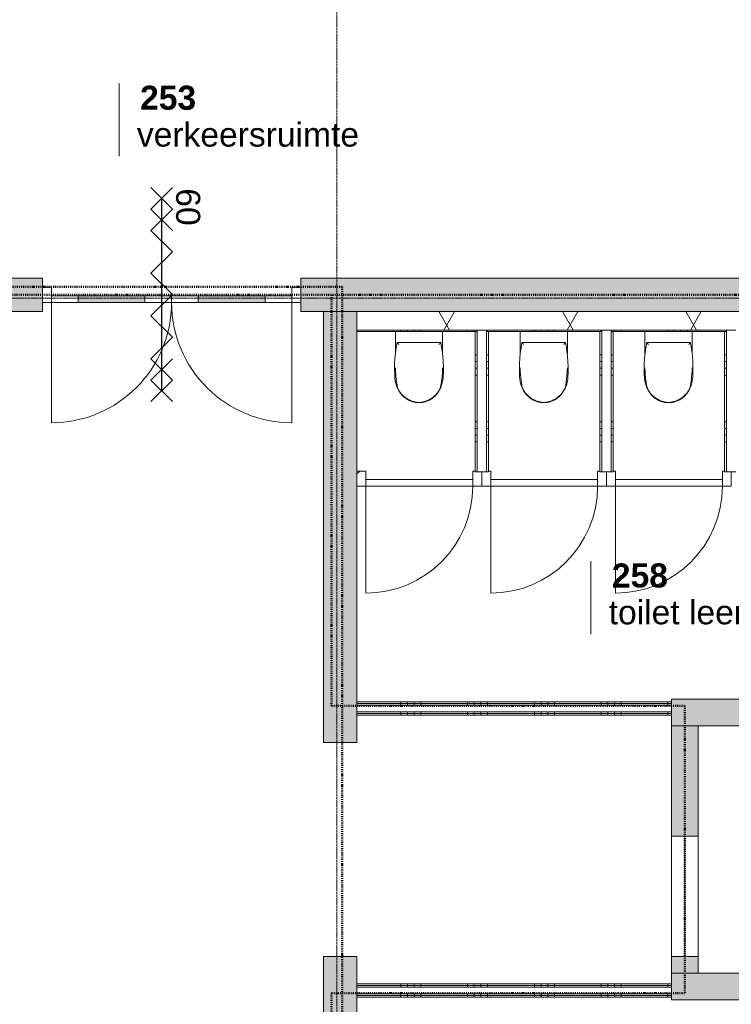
# Model space of a CAD drawing. Header units: millimetres. Extents: x -6115 to 78411, y -6358 to 59618.
# Tile 79 of 99: x 46226 to 51552, y 32517 to 39884. Entities that reach past the tile are written whole.
import ezdxf

# ---------------------------------------------------------------- set-up
doc = ezdxf.new("R2010")
doc.units = ezdxf.units.MM
doc.linetypes.add('Dash dot', pattern=[15.875, 6.35, -4.7625, 0, -4.7625])
doc.linetypes.add('stramien', pattern=[22.225, 12.7, -3.175, 3.175, -3.175])
for name, color, linetype, lineweight in [('00_Algemeen', 7, 'Continuous', 35), ('22_Metselwerk', 7, 'Continuous', 9), ('30_Kozijnen-ramen-deuren', 7, 'Continuous', 9), ('42_Dekvloeren en vloersystemen', 7, 'Continuous', 9)]:
    doc.layers.add(name, color=color, linetype=linetype, lineweight=lineweight)
doc.styles.add('Arial_1', font='arial.ttf', dxfattribs={"height": 180})
doc.styles.add('Arial_B', font='arialbd.ttf', dxfattribs={"height": 180})
pattern_1 = [(270, (49727.5, 34780), (500, 2e-12), []), (270, (49677.5, 34780), (500, 2e-12), []), (270, (49627.5, 34780), (500, 2e-12), []), (270, (49577.5, 34780), (500, 2e-12), [])]
pattern_2 = [(270, (49727.5, 32670), (500, 2e-12), []), (270, (49677.5, 32670), (500, 2e-12), []), (270, (49627.5, 32670), (500, 2e-12), []), (270, (49577.5, 32670), (500, 2e-12), [])]
pattern_3 = [(180, (49734, 37225), (2e-12, -500), []), (180, (49734, 37275), (2e-12, -500), []), (180, (49734, 37325), (2e-12, -500), []), (180, (49734, 37375), (2e-12, -500), [])]
pattern_4 = [(180, (50668, 37225), (2e-12, -500), []), (180, (50668, 37275), (2e-12, -500), []), (180, (50668, 37325), (2e-12, -500), []), (180, (50668, 37375), (2e-12, -500), [])]

# ---------------------------------------------------------------- blocks, each defined once
blk = doc.blocks.new('Direct Shape - Basic Wall_NLRS_22_WA_beton prefab 200_gen_AT_814328-1202275-02 tweede verdieping overzicht')
at = {"layer": '22_Metselwerk'}
blk.add_hatch(color=256, dxfattribs=at).paths.add_polyline_path([(0, -100), (2820, -100), (2820, 100), (0, 100)])
at = {"layer": '22_Metselwerk', "lineweight": 20}
for p, q in [((2820, 100), (0, 100)), ((0, 100), (0, -100)), ((2820, -100), (2820, 100)), ((0, -100), (2820, -100))]:
    blk.add_line(p, q, dxfattribs=at)
blk = doc.blocks.new('Direct Shape - Basic Wall_NLRS_22_WA_beton prefab 200_gen_AT_814330-1202277-02 tweede verdieping overzicht')
at = {"layer": '22_Metselwerk'}
h = blk.add_hatch(color=256, dxfattribs=at)
h.paths.add_polyline_path([(1850, 100), (1725, 100), (1725, -100), (1850, -100)])
h.paths.add_polyline_path([(825, 100), (0, 100), (0, -100), (825, -100)])
at = {"layer": '22_Metselwerk', "lineweight": 20}
for p, q in [((825, 100), (0, 100)), ((0, 100), (0, -100)), ((825, -100), (825, 100)), ((1725, 100), (1725, -100)), ((1850, 100), (1725, 100)), ((1850, -100), (1850, 100)), ((0, -100), (825, -100)), ((1725, -100), (1850, -100))]:
    blk.add_line(p, q, dxfattribs=at)
blk = doc.blocks.new('Direct Shape - Basic Wall_NLRS_22_WA_beton prefab 200_gen_AT_814324-1202279-02 tweede verdieping overzicht')
at = {"layer": '22_Metselwerk'}
blk.add_hatch(color=256, dxfattribs=at).paths.add_polyline_path([(0, -100), (3020, -100), (3020, 100), (0, 100)])
at = {"layer": '22_Metselwerk', "lineweight": 20}
for p, q in [((3020, 100), (0, 100)), ((0, 100), (0, -100)), ((3020, -100), (3020, 100)), ((0, -100), (3020, -100))]:
    blk.add_line(p, q, dxfattribs=at)
blk = doc.blocks.new('Direct Shape - Floor_NLRS_23_FL_gewapend beton_druklaag 70_gen_AT_796972-1202310-02 tweede verdieping overzicht')
at = {"layer": '42_Dekvloeren en vloersystemen'}
blk.add_line((51105, 33575), (51105, 32675), dxfattribs=at)
blk = doc.blocks.new('Direct Shape - Basic Wall_NLRS_22_WA_beton prefab 250_gen_AT_800436-1202342-02 tweede verdieping overzicht')
at = {"layer": '22_Metselwerk'}
h = blk.add_hatch(color=256, dxfattribs=at)
h.paths.add_polyline_path([(7144.5, -125), (11150, -125), (11150, 125), (5280, 125), (5280, -125), (6540.2, -125)])
h.paths.add_polyline_path([(3346, -125), (3346, 125), (0, 125), (0, -125), (1705.9, -125)])
at = {"layer": '22_Metselwerk', "lineweight": 20}
for p, q in [((3346, 125), (0, 125)), ((3346, -125), (3346, 125)), ((5280, 125), (5280, -125)), ((11150, 125), (5280, 125)), ((0, -125), (3346, -125)), ((5280, -125), (11150, -125))]:
    blk.add_line(p, q, dxfattribs=at)
blk = doc.blocks.new('Direct Shape - Basic Wall_NLRS_22_WA_beton prefab 250_gen_AT_800438-1202344-02 tweede verdieping overzicht')
at = {"layer": '22_Metselwerk'}
h = blk.add_hatch(color=256, dxfattribs=at)
h.paths.add_polyline_path([(10600, 125), (4825, 125), (4825, -125), (10600, -125)])
h.paths.add_polyline_path([(3225, 125), (0, 125), (0, -125), (3225, -125)])
at = {"layer": '22_Metselwerk', "lineweight": 20}
for p, q in [((3225, 125), (0, 125)), ((0, 125), (0, -125)), ((3225, -125), (3225, 125)), ((4825, 125), (4825, -125)), ((10600, 125), (4825, 125)), ((0, -125), (3225, -125)), ((4825, -125), (10600, -125))]:
    blk.add_line(p, q, dxfattribs=at)
blk = doc.blocks.new('2410-10368 v1 - IFC-model constructie _zonder onderbouw_ _MM21228__ifc-1-02 tweede verdieping overzicht')
at = {"layer": '22_Metselwerk'}
blk.add_line((51205, 33775), (51205, 32875), dxfattribs=at)
at = {"layer": '22_Metselwerk', "lineweight": 9}
for name, p in [('Direct Shape - Basic Wall_NLRS_22_WA_beton prefab 250_gen_AT_800436-1202342-02 tweede verdieping overzicht', (43050, 37825)), ('Direct Shape - Basic Wall_NLRS_22_WA_beton prefab 200_gen_AT_814324-1202279-02 tweede verdieping overzicht', (51105, 34700)), ('Direct Shape - Basic Wall_NLRS_22_WA_beton prefab 200_gen_AT_814328-1202275-02 tweede verdieping overzicht', (51105, 32650))]:
    blk.add_blockref(name, p, dxfattribs=at)
at = {"layer": '22_Metselwerk', "lineweight": 9, "rotation": 270}
for name, p in [('Direct Shape - Basic Wall_NLRS_22_WA_beton prefab 250_gen_AT_800438-1202344-02 tweede verdieping overzicht', (48625, 37700)), ('Direct Shape - Basic Wall_NLRS_22_WA_beton prefab 200_gen_AT_814330-1202277-02 tweede verdieping overzicht', (51205, 34600))]:
    blk.add_blockref(name, p, dxfattribs=at)
at = {"layer": '42_Dekvloeren en vloersystemen', "lineweight": 9}
blk.add_blockref('Direct Shape - Floor_NLRS_23_FL_gewapend beton_druklaag 70_gen_AT_796972-1202310-02 tweede verdieping overzicht', (200, 200), dxfattribs=at)
blk = doc.blocks.new('32_AEE_VO_FIX_Binnendeuren - D_800x2300_Toiletdeur vast meranti-V168-02 tweede verdieping overzicht')
at = {"layer": '30_Kozijnen-ramen-deuren', "true_color": 0xc0c0c0}
h = blk.add_hatch(dxfattribs=at)
h.set_pattern_fill('FP_273', color=9, style=0, pattern_type=2)
h.set_pattern_definition([(45, (-49217, -36450), (-212.132, 212.132), [])])
h.paths.add_polyline_path([(432, -57), (467, -57), (467, 50), (417, 50), (417, 57), (400, 57), (400, -57)])
h.paths.add_polyline_path([(-467, -57), (-400, -57), (-400, 57), (-467, 57)])
at = {"layer": '30_Kozijnen-ramen-deuren'}
for p, q in [((-467, 57), (-400, 57)), ((-400, 57), (-400, -57)), ((400, 57), (417, 57)), ((400, -57), (400, 57)), ((467, 50), (467, -57)), ((-400, -57), (-467, -57)), ((-400, -7), (400, -7)), ((-400, -57), (-400, -7)), ((400, -57), (-400, -57)), ((400, -7), (400, -57)), ((467, -57), (400, -57))]:
    blk.add_line(p, q, dxfattribs=at)
blk = doc.blocks.new('32_AEE_VO_FIX_Binnendeuren - D_800x2300_Toiletdeur vast meranti-V169-02 tweede verdieping overzicht')
at = {"layer": '30_Kozijnen-ramen-deuren'}
for p, q in [((-467, -57), (-467, 50)), ((-417, 57), (-400, 57)), ((-400, 57), (-400, -57)), ((400, 57), (417, 57)), ((400, -57), (400, 57)), ((467, 50), (467, -57)), ((-400, -57), (-467, -57)), ((-400, -7), (400, -7)), ((-400, -57), (-400, -7)), ((400, -57), (-400, -57)), ((400, -7), (400, -57)), ((467, -57), (400, -57))]:
    blk.add_line(p, q, dxfattribs=at)
blk = doc.blocks.new('32_AEE_VO_FIX_Binnendeuren - D_800x2300_Toiletdeur vast meranti-V170-02 tweede verdieping overzicht')
at = {"layer": '30_Kozijnen-ramen-deuren'}
for p, q in [((-467, -57), (-467, 50)), ((-417, 57), (-400, 57)), ((-400, 57), (-400, -57)), ((400, 57), (417, 57)), ((400, -57), (400, 57)), ((467, 50), (467, -57)), ((-400, -57), (-467, -57)), ((-400, -7), (400, -7)), ((-400, -57), (-400, -7)), ((400, -57), (-400, -57)), ((400, -7), (400, -57)), ((467, -57), (400, -57))]:
    blk.add_line(p, q, dxfattribs=at)
blk = doc.blocks.new('32_AEE_VO_FIX_Binnendeuren - DD_1800x2300_glasdeuren meranti bw-8027275-02 tweede verdieping overzicht')
at = {"layer": '30_Kozijnen-ramen-deuren', "true_color": 0xbfbfbf}
for points in [[(-200, -57), (-200, -7), (-700, -7), (-700, -57)], [(700, -57), (700, -7), (200, -7), (200, -57)]]:
    blk.add_hatch(color=9, dxfattribs=at).paths.add_polyline_path(points)
at = {"layer": '30_Kozijnen-ramen-deuren'}
for p, q in [((-967, 57), (-900, 57)), ((-900, 57), (-900, -57)), ((900, 57), (967, 57)), ((900, -57), (900, 57)), ((-900, -57), (-967, -57)), ((-900, -57), (-900, -7)), ((-900, -7), (-700, -7)), ((-700, -57), (-900, -57)), ((-700, -7), (-200, -7)), ((-700, -7), (-700, -57)), ((-200, -57), (-700, -57)), ((-200, -7), (0, -7)), ((-200, -57), (-200, -7)), ((0, -57), (-200, -57)), ((0, -7), (0, -57)), ((200, -7), (0, -7)), ((0, -7), (0, -57)), ((0, -57), (200, -57)), ((700, -7), (200, -7)), ((200, -57), (200, -7)), ((200, -57), (700, -57)), ((900, -7), (700, -7)), ((700, -7), (700, -57)), ((700, -57), (900, -57)), ((900, -57), (900, -7)), ((967, -57), (900, -57))]:
    blk.add_line(p, q, dxfattribs=at)
blk = doc.blocks.new('1876_3 _AEE_toilet - 2195_AEE_toilet-5034608-02 tweede verdieping overzicht')
at = {"layer": '30_Kozijnen-ramen-deuren'}
for p, q in [((-176.5, 167.2), (-176.5, 0)), ((176.5, 0), (176.5, 167.2)), ((-163.1, 81.3), (163.1, 81.3))]:
    blk.add_line(p, q, dxfattribs=at)
at = {"layer": '30_Kozijnen-ramen-deuren', "flags": 128}
for points in [[(135.6, 463.9), (131.4, 469.3), (127, 474.4), (122.4, 479.4), (117.6, 484.2), (112.6, 488.8), (107.4, 493.2), (102, 497.4), (96.5, 501.4), (90.9, 505.2), (85, 508.7), (79.1, 512), (73, 515), (66.8, 517.8), (60.5, 520.3), (54.1, 522.6), (47.6, 524.7), (41.1, 526.4), (34.4, 528), (27.8, 529.2), (21, 530.2), (14.3, 530.9), (7.5, 531.3), (0.7, 531.5), (-6.1, 531.4), (-12.9, 531), (-19.7, 530.3), (-26.4, 529.4), (-33.1, 528.2), (-39.7, 526.8), (-46.3, 525), (-52.8, 523.1), (-59.2, 520.8), (-65.5, 518.3), (-71.8, 515.6), (-77.9, 512.6), (-83.8, 509.4), (-89.7, 505.9), (-95.4, 502.2), (-100.9, 498.3), (-106.3, 494.1), (-111.5, 489.8), (-116.6, 485.2), (-121.4, 480.4), (-126.1, 475.5), (-130.5, 470.3), (-134.8, 465), (-135.6, 463.9)], [(-117.2, 480.7), (-111.5, 485.7), (-105.6, 490.4), (-99.5, 495), (-93.2, 499.3), (-86.7, 503.3), (-80.1, 507.1), (-73.4, 510.6), (-66.5, 513.8), (-59.5, 516.8), (-52.4, 519.5), (-45.2, 521.8), (-37.9, 523.9), (-30.5, 525.7), (-23.1, 527.3), (-15.6, 528.5), (-8, 529.4), (-2.2, 529.8)], [(3.8, 529.7), (7.6, 529.4), (15.1, 528.5), (22.6, 527.3), (30.1, 525.8), (37.5, 524.1), (44.8, 522), (52, 519.6), (59.1, 516.9), (66.1, 514), (73, 510.8), (79.8, 507.3), (86.4, 503.5), (92.8, 499.5), (99.1, 495.2), (105.2, 490.7), (111.1, 486), (116.9, 481), (117.2, 480.7)], [(-135.6, 463.9), (-140.9, 456.6), (-145.9, 449.2), (-150.6, 441.5), (-154.9, 433.6), (-159, 425.6), (-162.7, 417.4), (-166.1, 409), (-169.2, 400.6), (-171.9, 392), (-174.3, 383.3), (-176.3, 374.5), (-177.9, 365.7), (-179.3, 356.8), (-180.2, 347.8), (-180.6, 342.9)], [(-159.5, 420), (-157.6, 424.9), (-155.5, 429.6), (-153.3, 434.3), (-150.8, 438.9), (-148.2, 443.4), (-147, 445.2)], [(-147, 445.2), (-143.1, 451.1), (-138.9, 456.9), (-134.5, 462.4), (-129.9, 467.8), (-125.1, 473), (-120.1, 478), (-117.2, 480.7)], [(117.2, 480.7), (122.3, 475.8), (127.2, 470.7), (132, 465.4), (136.5, 460), (140.8, 454.4), (144.8, 448.6), (147, 445.2)], [(180.6, 342.9), (179.8, 351.8), (178.7, 360.8), (177.2, 369.6), (175.4, 378.4), (173.2, 387.2), (170.7, 395.8), (167.8, 404.3), (164.6, 412.8), (161.1, 421), (157.2, 429.2), (153, 437.1), (148.5, 444.9), (143.7, 452.5), (138.6, 459.9), (135.6, 463.9)], [(147, 445.2), (149.7, 440.8), (152.2, 436.3), (154.6, 431.6), (156.8, 426.9), (158.7, 422.1), (159.5, 420)], [(-175.8, 296.6), (-172.8, 336.5), (-168.1, 376.2), (-164.3, 401.7)], [(-164.3, 401.7), (-163.6, 405.6), (-162.7, 409.5), (-161.7, 413.4), (-160.5, 417.2), (-159.5, 420)], [(159.5, 420), (160.8, 416.3), (162, 412.4), (163, 408.6), (163.8, 404.6), (164.3, 401.7)], [(164.3, 401.7), (170, 362.1), (174, 322.3), (175.8, 296.6)], [(-180.6, 342.9), (-182.4, 302.9), (-182.6, 262.9), (-181.1, 222.9), (-178.1, 183.1), (-173.5, 143.3), (-167.3, 103.8), (-163.1, 81.3)], [(-176.5, 272), (-176.1, 289.6), (-175.8, 296.6)], [(163.1, 81.3), (170.2, 120.7), (175.7, 160.3), (179.6, 200.1), (181.9, 240), (182.7, 280), (181.8, 320), (180.6, 342.9)], [(175.8, 296.6), (176.4, 279), (176.5, 272)]]:
    blk.add_lwpolyline(points, dxfattribs=at)
at = {"layer": '30_Kozijnen-ramen-deuren'}
for points, knots in [([(-150.7, 96.3), (-151.5, 95.3), (-152.8, 93.8), (-154.4, 91.9), (-155.6, 90.4), (-156.5, 89.3), (-157.3, 88.3), (-157.8, 87.7), (-158.4, 87), (-158.9, 86.4), (-159.4, 85.8), (-159.9, 85.1), (-160.5, 84.4), (-161.1, 83.7), (-161.4, 83.3), (-161.8, 82.8), (-162.2, 82.4), (-162.6, 81.9), (-162.9, 81.4), (-163.1, 81.3), (-163.1, 81.3)], [0, 0, 0, 0, 0.142857, 0.214286, 0.285714, 0.357143, 0.392857, 0.428571, 0.464286, 0.5, 0.535714, 0.571429, 0.625, 0.678571, 0.705357, 0.732143, 0.785714, 0.839286, 0.892857, 1, 1, 1, 1]), ([(150.7, 96.3), (151.9, 94.8), (153.5, 92.9), (155.3, 90.8), (156.1, 89.7), (157, 88.7), (157.7, 87.8), (158.4, 87), (158.9, 86.4), (159.4, 85.8), (159.9, 85.2), (160.3, 84.6), (160.8, 84.1), (161.2, 83.6), (161.5, 83.2), (161.9, 82.7), (162.3, 82.3), (162.9, 81.6), (163, 81.3), (163.1, 81.3)], [-1, -1, -1, -1, -0.785714, -0.732143, -0.678571, -0.625, -0.571429, -0.535714, -0.5, -0.464286, -0.428571, -0.392857, -0.357143, -0.321429, -0.285714, -0.25, -0.214286, -0.142857, 0, 0, 0, 0])]:
    blk.add_open_spline(points, degree=3, knots=knots, dxfattribs=at)
blk = doc.blocks.new('30_AEE_VO_draairichting - 30_AEE_VO_draairichting-8193168-02 tweede verdieping overzicht')
at = {"layer": '30_Kozijnen-ramen-deuren'}
blk.add_line((-450, -900), (-450, 0), dxfattribs=at)
blk.add_arc((-450, 0), 900, 270, 0, dxfattribs=at)
blk = doc.blocks.new('30_AEE_VO_draairichting - 30_AEE_VO_draairichting-8193140-02 tweede verdieping overzicht')
at = {"layer": '30_Kozijnen-ramen-deuren'}
blk.add_line((-450, 900), (-450, 0), dxfattribs=at)
blk.add_arc((-450, 0), 900, 360, 90, dxfattribs=at)
blk = doc.blocks.new('30_AEE_VO_draairichting - 30_AEE_VO_draairichting-8194254-02 tweede verdieping overzicht')
at = {"layer": '30_Kozijnen-ramen-deuren'}
blk.add_line((-400, -800), (-400, 0), dxfattribs=at)
blk.add_arc((-400, 0), 800, 270, 0, dxfattribs=at)
blk = doc.blocks.new('00_AEE_tag_ruimte_klein - Naam _ nummer-752176-02 tweede verdieping overzicht')
at = {"layer": '00_Algemeen', "lineweight": 9}
for p, q in [((-8.061, 7.172), (-8.061, 4.245)), ((-8.061, 4.468), (-8.061, 1.718))]:
    blk.add_line(p, q, dxfattribs=at)

msp = doc.modelspace()

# ---------------------------------------------------------------- hatches: boundary and pattern name
at = {"layer": '22_Metselwerk'}
h = msp.add_hatch(dxfattribs=at)
h.set_pattern_fill('FP_7', color=256, angle=60, style=0, pattern_type=2)
h.set_pattern_definition([(60, (0, 0), (-692.82, 400), []), (120, (0, 0), (-692.82, -400), [])])
h.paths.add_polyline_path([(54000, 37562), (54000, 37700), (48750, 37700), (48750, 37562), (53820.2, 37562)])
h = msp.add_hatch(dxfattribs=at)
h.set_pattern_fill('FP_270', color=256, angle=90, style=0, pattern_type=2)
h.set_pattern_definition([(90, (51575, 37550), (-500, -6e-12), []), (90, (51625, 37550), (-500, -6e-12), []), (90, (51675, 37550), (-500, -6e-12), []), (90, (51725, 37550), (-500, -6e-12), [])])
h.paths.add_polyline_path([(54000, 37550), (54000, 37562), (52571, 37562), (52571, 37550), (53820.2, 37550)])
h.paths.add_polyline_path([(52309.5, 37550), (52501, 37550), (52501, 37562), (51587, 37562), (51587, 37550), (52007.4, 37550)])
h.paths.add_polyline_path([(51517, 37550), (51517, 37562), (50653, 37562), (50653, 37550), (51502, 37550)])
h.paths.add_polyline_path([(50583, 37550), (50583, 37562), (49719, 37562), (49719, 37550), (50568, 37550)])
h.paths.add_polyline_path([(49634, 37550), (49649, 37550), (49649, 37562), (48750, 37562), (48750, 37550), (49590.2, 37550)])
h = msp.add_hatch(dxfattribs=at)
h.set_pattern_fill('FP_271', color=256, angle=90, style=0, pattern_type=2)
h.set_pattern_definition(pattern_3)
h.paths.add_polyline_path([(49649, 36500), (49649, 37550), (49634, 37550), (49634, 36500)])
h = msp.add_hatch(dxfattribs=at)
h.set_pattern_fill('FP_271', color=256, angle=90, style=0, pattern_type=2)
h.set_pattern_definition(pattern_3)
h.paths.add_polyline_path([(49734, 36500), (49734, 37550), (49719, 37550), (49719, 36500)])
h = msp.add_hatch(dxfattribs=at)
h.set_pattern_fill('FP_274', color=256, angle=90, style=0, pattern_type=2)
h.set_pattern_definition(pattern_4)
h.paths.add_polyline_path([(50583, 36500), (50583, 37550), (50568, 37550), (50568, 36500)])
h = msp.add_hatch(dxfattribs=at)
h.set_pattern_fill('FP_274', color=256, angle=90, style=0, pattern_type=2)
h.set_pattern_definition(pattern_4)
h.paths.add_polyline_path([(50668, 36500), (50668, 37550), (50653, 37550), (50653, 36500)])
h = msp.add_hatch(dxfattribs=at)
h.set_pattern_fill('FP_275', color=256, angle=90, style=0, pattern_type=2)
h.set_pattern_definition([(180, (51602, 37225), (2e-12, -500), []), (180, (51602, 37275), (2e-12, -500), []), (180, (51602, 37325), (2e-12, -500), []), (180, (51602, 37375), (2e-12, -500), [])])
h.paths.add_polyline_path([(51517, 36500), (51517, 37550), (51502, 37550), (51502, 36500)])
h = msp.add_hatch(dxfattribs=at)
h.set_pattern_fill('FP_78', color=256, angle=-270, style=0, pattern_type=2)
h.set_pattern_definition(pattern_1)
h.paths.add_polyline_path([(51105, 34767.5), (51105, 34780), (48750, 34780), (48750, 34767.5), (49590.2, 34767.5)])
h = msp.add_hatch(dxfattribs=at)
h.set_pattern_fill('FP_78', color=256, angle=-270, style=0, pattern_type=2)
h.set_pattern_definition(pattern_1)
h.paths.add_polyline_path([(51105, 34755), (51105, 34767.5), (48750, 34767.5), (48750, 34755), (49590.2, 34755)])
h = msp.add_hatch(dxfattribs=at)
h.set_pattern_fill('FP_78', color=256, angle=-270, style=0, pattern_type=2)
h.set_pattern_definition(pattern_1)
h.paths.add_polyline_path([(51105, 34692.5), (51105, 34705), (48750, 34705), (48750, 34692.5), (49590.2, 34692.5)])
h = msp.add_hatch(dxfattribs=at)
h.set_pattern_fill('FP_78', color=256, angle=-270, style=0, pattern_type=2)
h.set_pattern_definition(pattern_1)
h.paths.add_polyline_path([(51105, 34680), (51105, 34692.5), (48750, 34692.5), (48750, 34680), (49590.2, 34680)])
h = msp.add_hatch(dxfattribs=at)
h.set_pattern_fill('FP_79', color=256, angle=-270, style=0, pattern_type=2)
h.set_pattern_definition(pattern_2)
h.paths.add_polyline_path([(51105, 32657.5), (51105, 32670), (48750, 32670), (48750, 32657.5), (49590.2, 32657.5)])
h = msp.add_hatch(dxfattribs=at)
h.set_pattern_fill('FP_79', color=256, angle=-270, style=0, pattern_type=2)
h.set_pattern_definition(pattern_2)
h.paths.add_polyline_path([(51105, 32645), (51105, 32657.5), (48750, 32657.5), (48750, 32645), (49590.2, 32645)])
h = msp.add_hatch(dxfattribs=at)
h.set_pattern_fill('FP_79', color=256, angle=-270, style=0, pattern_type=2)
h.set_pattern_definition(pattern_2)
h.paths.add_polyline_path([(51105, 32582.5), (51105, 32595), (48750, 32595), (48750, 32582.5), (49590.2, 32582.5)])
h = msp.add_hatch(dxfattribs=at)
h.set_pattern_fill('FP_79', color=256, angle=-270, style=0, pattern_type=2)
h.set_pattern_definition(pattern_2)
h.paths.add_polyline_path([(51105, 32570), (51105, 32582.5), (48750, 32582.5), (48750, 32570), (49590.2, 32570)])

# ---------------------------------------------------------------- linework, layer by layer
at = {"layer": '00_Algemeen', "color": 150, "linetype": 'stramien', "lineweight": 9, "true_color": 0x0080ff}
for p, q in [((48600, -4950.1), (48600, 59018.3)), ((77811.4, 37800), (-5515.3, 37800))]:
    msp.add_line(p, q, dxfattribs=at)
at = {"layer": '00_Algemeen', "color": 96, "lineweight": 25, "true_color": 0x008000}
for p, q in [((47208.5, 38467.3), (47368.5, 38627.3)), ((47208.5, 38627.3), (47368.5, 38467.3)), ((47288.5, 38547.3), (47288.5, 37107.3)), ((47208.5, 38307.3), (47368.5, 38467.3)), ((47208.5, 38467.3), (47368.5, 38307.3)), ((47368.5, 38147.3), (47208.5, 38307.3)), ((47208.5, 37987.3), (47368.5, 38147.3)), ((47368.5, 37827.3), (47208.5, 37987.3)), ((47208.5, 37667.3), (47368.5, 37827.3)), ((47368.5, 37507.3), (47208.5, 37667.3)), ((47208.5, 37347.3), (47368.5, 37507.3)), ((47368.5, 37187.3), (47208.5, 37347.3)), ((47208.5, 37187.3), (47368.5, 37347.3)), ((47208.5, 37027.3), (47368.5, 37187.3)), ((47208.5, 37187.3), (47368.5, 37027.3))]:
    msp.add_line(p, q, dxfattribs=at)
at = {"layer": '00_Algemeen', "color": 5, "linetype": 'Dash dot', "lineweight": 50, "true_color": 0x0000ff}
for p, q in [((43090, 37885.8), (48640, 37885.8)), ((48640, 37885.8), (48640, 26910))]:
    msp.add_line(p, q, dxfattribs=at)
at = {"layer": '00_Algemeen', "color": 96, "linetype": 'Dash dot', "lineweight": 50, "true_color": 0x008000}
for p, q in [((43200, 37825), (54000, 37825)), ((48560, 34750), (48560, 37825)), ((48560, 34750), (51205, 34750)), ((51205, 34750), (51205, 32600)), ((48560, 32600), (51205, 32600)), ((48560, 27000), (48560, 32600))]:
    msp.add_line(p, q, dxfattribs=at)
at = {"layer": '22_Metselwerk', "lineweight": 18}
for p, q in [((54000, 37700), (48750, 37700)), ((48750, 37700), (48750, 37562)), ((49649, 37562), (48750, 37562)), ((49649, 36500), (49649, 37562)), ((50583, 37562), (49719, 37562)), ((49719, 36500), (49719, 37562)), ((50583, 36500), (50583, 37562)), ((51517, 37562), (50653, 37562)), ((50653, 36500), (50653, 37562)), ((51517, 36500), (51517, 37562)), ((49649, 36500), (49719, 36500)), ((50583, 36500), (50653, 36500)), ((51517, 36500), (51587, 36500)), ((48750, 34755), (48750, 34705)), ((51105, 34755), (48750, 34755)), ((51105, 34705), (48750, 34705)), ((51105, 34705), (51105, 34755)), ((48750, 32645), (48750, 32595)), ((51105, 32645), (48750, 32645)), ((51105, 32595), (51105, 32645)), ((51105, 32595), (48750, 32595))]:
    msp.add_line(p, q, dxfattribs=at)
at = {"layer": '22_Metselwerk'}
for p, q in [((48750, 37562), (48750, 37550)), ((48750, 37550), (49649, 37550)), ((49634, 37550), (49634, 36500)), ((49719, 37562), (49649, 37562)), ((49719, 37550), (50583, 37550)), ((49734, 36500), (49734, 37550)), ((50568, 37550), (50568, 36500)), ((50653, 37562), (50583, 37562)), ((50653, 37550), (51517, 37550)), ((50668, 36500), (50668, 37550)), ((51502, 37550), (51502, 36500)), ((51587, 37562), (51517, 37562)), ((49634, 36500), (49649, 36500)), ((49719, 36500), (49734, 36500)), ((50568, 36500), (50583, 36500)), ((50653, 36500), (50668, 36500)), ((51502, 36500), (51517, 36500)), ((51105, 34780), (48750, 34780)), ((48750, 34780), (48750, 34755)), ((51105, 34755), (51105, 34780)), ((51105, 34767.5), (48750, 34767.5)), ((48750, 34705), (48750, 34680)), ((51105, 34680), (51105, 34705)), ((51105, 34692.5), (48750, 34692.5)), ((48750, 34680), (51105, 34680)), ((51105, 32670), (48750, 32670)), ((48750, 32670), (48750, 32645)), ((51105, 32657.5), (48750, 32657.5)), ((51105, 32645), (51105, 32670)), ((48750, 32595), (48750, 32570)), ((51105, 32582.5), (48750, 32582.5)), ((48750, 32570), (51105, 32570)), ((51105, 32570), (51105, 32595))]:
    msp.add_line(p, q, dxfattribs=at)
at = {"layer": '42_Dekvloeren en vloersystemen'}
msp.add_line((51105, 32875), (51105, 33775), dxfattribs=at)

# ---------------------------------------------------------------- block references
at = {"lineweight": 5}
msp.add_blockref('2410-10368 v1 - IFC-model constructie _zonder onderbouw_ _MM21228__ifc-1-02 tweede verdieping overzicht', (0, 0), dxfattribs=at)
at = {"layer": '00_Algemeen', "lineweight": 9, "xscale": 99.99999999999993, "yscale": 99.99999999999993, "zscale": 99.99999999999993}
for p in [(47775.8, 38690.1), (51306.9, 35115.4)]:
    msp.add_blockref('00_AEE_tag_ruimte_klein - Naam _ nummer-752176-02 tweede verdieping overzicht', p, dxfattribs=at)
at = {"layer": '30_Kozijnen-ramen-deuren'}
for name, p in [('32_AEE_VO_FIX_Binnendeuren - DD_1800x2300_glasdeuren meranti bw-8027275-02 tweede verdieping overzicht', (47363, 37825)), ('30_AEE_VO_draairichting - 30_AEE_VO_draairichting-8193168-02 tweede verdieping overzicht', (46913, 37768)), ('32_AEE_VO_FIX_Binnendeuren - D_800x2300_Toiletdeur vast meranti-V168-02 tweede verdieping overzicht', (49217, 36450)), ('32_AEE_VO_FIX_Binnendeuren - D_800x2300_Toiletdeur vast meranti-V169-02 tweede verdieping overzicht', (50151, 36450)), ('32_AEE_VO_FIX_Binnendeuren - D_800x2300_Toiletdeur vast meranti-V170-02 tweede verdieping overzicht', (51085, 36450)), ('30_AEE_VO_draairichting - 30_AEE_VO_draairichting-8194254-02 tweede verdieping overzicht', (49217, 36393)), ('30_AEE_VO_draairichting - 30_AEE_VO_draairichting-8194254-02 tweede verdieping overzicht', (50151, 36393)), ('30_AEE_VO_draairichting - 30_AEE_VO_draairichting-8194254-02 tweede verdieping overzicht', (51085, 36393))]:
    msp.add_blockref(name, p, dxfattribs=at)
at = {"layer": '30_Kozijnen-ramen-deuren', "rotation": 180}
for name, p in [('30_AEE_VO_draairichting - 30_AEE_VO_draairichting-8193140-02 tweede verdieping overzicht', (47813, 37768)), ('1876_3 _AEE_toilet - 2195_AEE_toilet-5034608-02 tweede verdieping overzicht', (49214.3, 37550)), ('1876_3 _AEE_toilet - 2195_AEE_toilet-5034608-02 tweede verdieping overzicht', (50148.3, 37550)), ('1876_3 _AEE_toilet - 2195_AEE_toilet-5034608-02 tweede verdieping overzicht', (51082.3, 37550))]:
    msp.add_blockref(name, p, dxfattribs=at)

# ---------------------------------------------------------------- texts
at = {"layer": '00_Algemeen', "lineweight": 9, "char_height": 180, "attachment_point": 1}
for s, insert, width, style in [('253', (47127.1, 39390.1), 505.063, 'Arial_B'), ('verkeersruimte', (47103.2, 39114.5), 1916.033, 'Arial_1'), ('258', (50658.2, 35815.3), 505.063, 'Arial_B'), ('toilet leerlingen', (50634.3, 35539.8), 1932.067, 'Arial_1')]:
    msp.add_mtext(s, dxfattribs=dict(at, insert=insert, width=width, style=style))
at = {"layer": '00_Algemeen', "lineweight": 18, "insert": (47577, 38622.4), "char_height": 180, "width": 336.709, "attachment_point": 1, "rotation": 270, "style": 'Arial_1'}
msp.add_mtext('60', dxfattribs=at)

doc.saveas('drawing.dxf')
